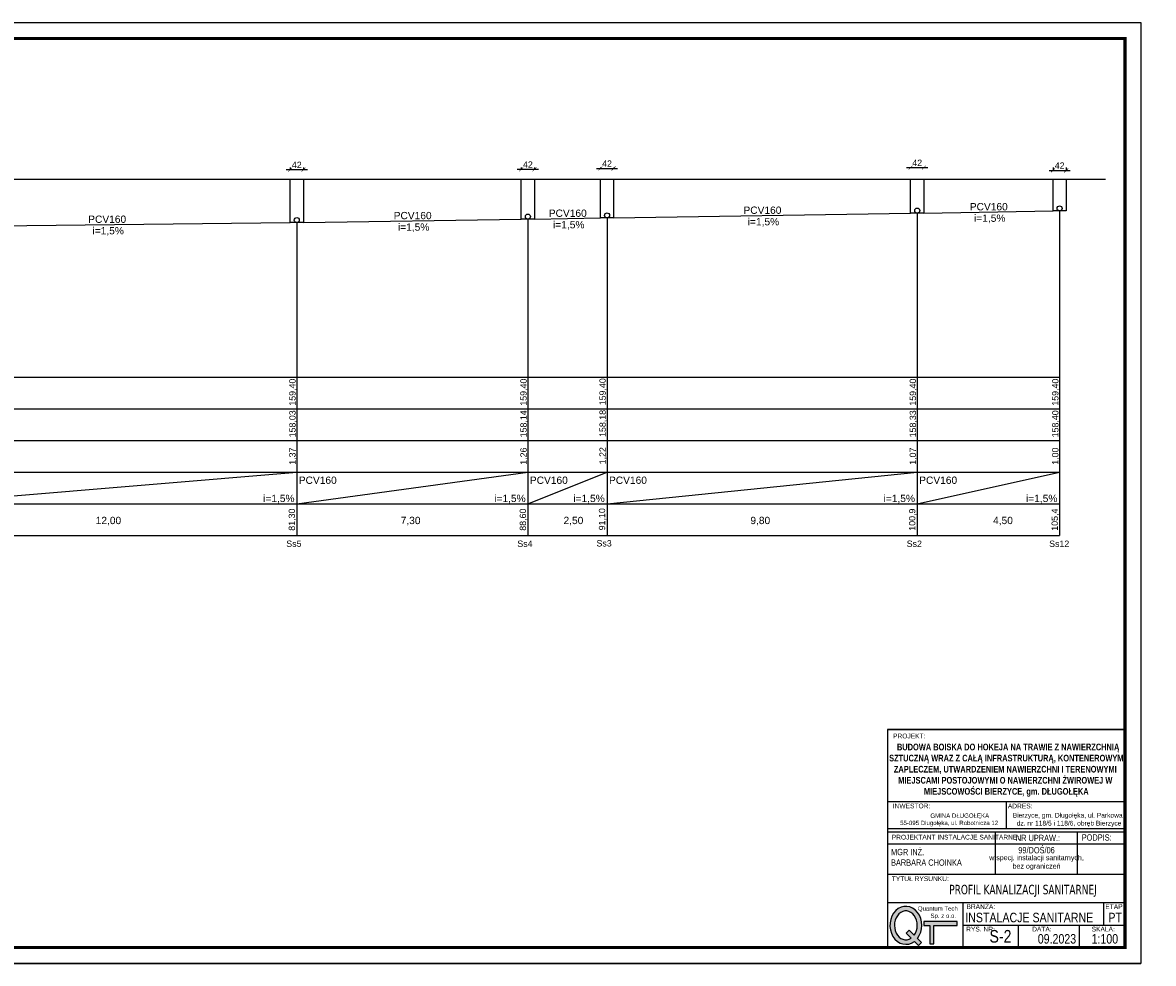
# Model space of a CAD drawing. Extents: x -118729 to -53705, y 33529 to 45095.
# Tile 8 of 83: x -92967 to -89395, y 40985 to 43955. Entities that reach past the tile are written whole.
import ezdxf

# ---------------------------------------------------------------- set-up
doc = ezdxf.new("R2010")
doc.units = 0
doc.header["$LTSCALE"] = 10
doc.header["$MEASUREMENT"] = 0
doc.header["$PDMODE"] = 34
doc.header["$PDSIZE"] = 5
doc.linetypes.add('CONTINOUS', pattern=[0])
doc.layers.get('0').update_dxf_attribs({"color": 9, "linetype": 'CONTINUOUS'})
doc.layers.get('DEFPOINTS').update_dxf_attribs({"color": 9, "linetype": 'CONTINUOUS'})
doc.layers.add('s_kanaliza', color=210, linetype='CONTINUOUS')
doc.layers.add('S_kanalizacja', color=210, linetype='CONTINUOUS')
doc.styles.add('PS-opis-bg', font='txt', dxfattribs={"width": 0.8})
doc.styles.add('ROMANS', font='arial.ttf', dxfattribs={"height": 20})
doc.dimstyles.new('1-100-_1', dxfattribs={"dimscale": 0.5, "dimtxt": 18, "dimasz": 25, "dimexe": 0, "dimexo": 75, "dimgap": 10, "dimtad": 1, "dimdec": 1, "dimrnd": 0.5, "dimdsep": 46, "dimtxsty": 'ROMANS', "dimblk": 'ARCHTICK', "dimcen": -0.09, "dimdle": 25, "dimclrd": 256, "dimclre": 256, "dimclrt": 6, "dimadec": 1, "dimazin": 0, "dimtfac": 1, "dimtdec": 1, "dimtofl": 0, "dimtmove": 2, "dimatfit": 3, "dimldrblk": 'ARCHTICK', "dimfxl": 0, "dimtolj": 1, "dimarcsym": 0})

# ---------------------------------------------------------------- blocks, each defined once
blk = doc.blocks.new('_ARCHTICK')
at = {"color": 0, "linetype": 'ByBlock', "const_width": 0.15}
blk.add_lwpolyline([(-0.5, -0.5), (0.5, 0.5)], dxfattribs=at)
blk = doc.blocks.new('*D140')
at = {"layer": 'DEFPOINTS', "color": 0, "linetype": 'CONTINOUS', "ltscale": 3}
for p in [(-92079.7, 43490.8), (-92121.7, 43460.4), (-92079.7, 43460.4)]:
    blk.add_point(p, dxfattribs=at)
at = {"layer": 's_kanaliza', "color": 7, "linetype": 'CONTINOUS', "lineweight": -2, "ltscale": 3}
for p, q in [((-92134.2, 43490.8), (-92067.2, 43490.8)), ((-92121.7, 43497.9), (-92121.7, 43490.8)), ((-92079.7, 43497.9), (-92079.7, 43490.8))]:
    blk.add_line(p, q, dxfattribs=at)
at = {"layer": 's_kanaliza', "color": 7, "linetype": 'CONTINOUS', "lineweight": -2, "ltscale": 3, "xscale": 12.5, "yscale": 12.5, "zscale": 12.5, "rotation": 180}
blk.add_blockref('_ARCHTICK', (-92121.7, 43490.8), dxfattribs=at)
at = {"layer": 's_kanaliza', "color": 7, "linetype": 'CONTINOUS', "lineweight": -2, "ltscale": 3, "xscale": 12.5, "yscale": 12.5, "zscale": 12.5}
blk.add_blockref('_ARCHTICK', (-92079.7, 43490.8), dxfattribs=at)
at = {"layer": 's_kanaliza', "color": 7, "linetype": 'CONTINOUS', "ltscale": 3, "insert": (-92100.7, 43505.9), "char_height": 20, "attachment_point": 5, "style": 'ROMANS'}
blk.add_mtext('\\A1;42', dxfattribs=at)
blk = doc.blocks.new('*D141')
at = {"layer": 'DEFPOINTS', "color": 0, "linetype": 'CONTINOUS', "ltscale": 3}
for p in [(-91349.7, 43491.8), (-91391.7, 43460.4), (-91349.7, 43460.4)]:
    blk.add_point(p, dxfattribs=at)
at = {"layer": 's_kanaliza', "color": 7, "linetype": 'CONTINOUS', "lineweight": -2, "ltscale": 3}
for p, q in [((-91404.2, 43491.8), (-91337.2, 43491.8)), ((-91391.7, 43497.9), (-91391.7, 43491.8)), ((-91349.7, 43497.9), (-91349.7, 43491.8))]:
    blk.add_line(p, q, dxfattribs=at)
at = {"layer": 's_kanaliza', "color": 7, "linetype": 'CONTINOUS', "lineweight": -2, "ltscale": 3, "xscale": 12.5, "yscale": 12.5, "zscale": 12.5, "rotation": 180}
blk.add_blockref('_ARCHTICK', (-91391.7, 43491.8), dxfattribs=at)
at = {"layer": 's_kanaliza', "color": 7, "linetype": 'CONTINOUS', "lineweight": -2, "ltscale": 3, "xscale": 12.5, "yscale": 12.5, "zscale": 12.5}
blk.add_blockref('_ARCHTICK', (-91349.7, 43491.8), dxfattribs=at)
at = {"layer": 's_kanaliza', "color": 7, "linetype": 'CONTINOUS', "ltscale": 3, "insert": (-91370.7, 43506.8), "char_height": 20, "attachment_point": 5, "style": 'ROMANS'}
blk.add_mtext('\\A1;42', dxfattribs=at)
blk = doc.blocks.new('*D142')
at = {"layer": 'DEFPOINTS', "color": 0, "linetype": 'CONTINOUS', "ltscale": 3}
for p in [(-91099.7, 43494.7), (-91141.7, 43460.4), (-91099.7, 43460.4)]:
    blk.add_point(p, dxfattribs=at)
at = {"layer": 's_kanaliza', "color": 7, "linetype": 'CONTINOUS', "lineweight": -2, "ltscale": 3}
for p, q in [((-91154.2, 43494.7), (-91087.2, 43494.7)), ((-91141.7, 43497.9), (-91141.7, 43494.7)), ((-91099.7, 43497.9), (-91099.7, 43494.7))]:
    blk.add_line(p, q, dxfattribs=at)
at = {"layer": 's_kanaliza', "color": 7, "linetype": 'CONTINOUS', "lineweight": -2, "ltscale": 3, "xscale": 12.5, "yscale": 12.5, "zscale": 12.5, "rotation": 180}
blk.add_blockref('_ARCHTICK', (-91141.7, 43494.7), dxfattribs=at)
at = {"layer": 's_kanaliza', "color": 7, "linetype": 'CONTINOUS', "lineweight": -2, "ltscale": 3, "xscale": 12.5, "yscale": 12.5, "zscale": 12.5}
blk.add_blockref('_ARCHTICK', (-91099.7, 43494.7), dxfattribs=at)
at = {"layer": 's_kanaliza', "color": 7, "linetype": 'CONTINOUS', "ltscale": 3, "insert": (-91120.7, 43509.7), "char_height": 20, "attachment_point": 5, "style": 'ROMANS'}
blk.add_mtext('\\A1;42', dxfattribs=at)
blk = doc.blocks.new('*D143')
at = {"layer": 'DEFPOINTS', "color": 0, "linetype": 'CONTINOUS', "ltscale": 3}
for p in [(-90119.7, 43497.4), (-90161.7, 43460.4), (-90119.7, 43460.4)]:
    blk.add_point(p, dxfattribs=at)
at = {"layer": 's_kanaliza', "color": 7, "linetype": 'CONTINOUS', "lineweight": -2, "ltscale": 3}
for p, q in [((-90174.2, 43497.4), (-90107.2, 43497.4)), ((-90161.7, 43497.9), (-90161.7, 43497.4)), ((-90119.7, 43497.9), (-90119.7, 43497.4))]:
    blk.add_line(p, q, dxfattribs=at)
at = {"layer": 's_kanaliza', "color": 7, "linetype": 'CONTINOUS', "lineweight": -2, "ltscale": 3, "xscale": 12.5, "yscale": 12.5, "zscale": 12.5, "rotation": 180}
blk.add_blockref('_ARCHTICK', (-90161.7, 43497.4), dxfattribs=at)
at = {"layer": 's_kanaliza', "color": 7, "linetype": 'CONTINOUS', "lineweight": -2, "ltscale": 3, "xscale": 12.5, "yscale": 12.5, "zscale": 12.5}
blk.add_blockref('_ARCHTICK', (-90119.7, 43497.4), dxfattribs=at)
at = {"layer": 's_kanaliza', "color": 7, "linetype": 'CONTINOUS', "ltscale": 3, "insert": (-90140.7, 43512.5), "char_height": 20, "attachment_point": 5, "style": 'ROMANS'}
blk.add_mtext('\\A1;42', dxfattribs=at)
blk = doc.blocks.new('*D144')
at = {"layer": 'DEFPOINTS', "color": 0, "linetype": 'CONTINOUS', "ltscale": 3}
for p in [(-89669.7, 43488.5), (-89711.7, 43460.4), (-89669.7, 43460.4)]:
    blk.add_point(p, dxfattribs=at)
at = {"layer": 's_kanaliza', "color": 7, "linetype": 'CONTINOUS', "lineweight": -2, "ltscale": 3}
for p, q in [((-89724.2, 43488.5), (-89657.2, 43488.5)), ((-89711.7, 43497.9), (-89711.7, 43488.5)), ((-89669.7, 43497.9), (-89669.7, 43488.5))]:
    blk.add_line(p, q, dxfattribs=at)
at = {"layer": 's_kanaliza', "color": 7, "linetype": 'CONTINOUS', "lineweight": -2, "ltscale": 3, "xscale": 12.5, "yscale": 12.5, "zscale": 12.5, "rotation": 180}
blk.add_blockref('_ARCHTICK', (-89711.7, 43488.5), dxfattribs=at)
at = {"layer": 's_kanaliza', "color": 7, "linetype": 'CONTINOUS', "lineweight": -2, "ltscale": 3, "xscale": 12.5, "yscale": 12.5, "zscale": 12.5}
blk.add_blockref('_ARCHTICK', (-89669.7, 43488.5), dxfattribs=at)
at = {"layer": 's_kanaliza', "color": 7, "linetype": 'CONTINOUS', "ltscale": 3, "insert": (-89690.7, 43503.5), "char_height": 20, "attachment_point": 5, "style": 'ROMANS'}
blk.add_mtext('\\A1;42', dxfattribs=at)
blk = doc.blocks.new('zw$C8BF')
h = blk.add_hatch(color=256)
edge = h.paths.add_edge_path()
edge.add_line((6.45, 1.06), (7.51, 0))
edge.add_line((7.51, 0), (8.29, 0.78))
edge.add_line((8.29, 0.78), (7.24, 1.83))
edge.add_ellipse((4.2, 5.28), major_axis=(0, 5), ratio=0.84, start_angle=226.3587, end_angle=572.4392)
edge = h.paths.add_edge_path(flags=16)
edge.add_line((4.26, 3.25), (5.6, 1.92))
edge.add_ellipse((4.2, 5.28), major_axis=(0, -3.8), ratio=0.789474, start_angle=-313.1631, end_angle=27.7397, ccw=False)
edge.add_line((6.39, 2.68), (5.04, 4.03))
edge.add_line((5.04, 4.03), (4.26, 3.25))
blk.add_hatch(color=256).paths.add_polyline_path([(8.92, 6.29), (8.92, 5.23), (10.55, 5.23), (10.55, 0.42), (11.6, 0.42), (11.6, 5.23), (17.67, 5.23), (17.67, 6.29)])
for points in [[(11.6, 5.23), (17.67, 5.23), (17.67, 6.29), (8.92, 6.29), (8.92, 5.23), (10.55, 5.23)], [(6.39, 2.68), (5.04, 4.03), (4.26, 3.25), (5.6, 1.92)], [(10.55, 5.23), (10.55, 0.42), (11.6, 0.42), (11.6, 5.23)], [(6.45, 1.06), (7.51, 0), (8.29, 0.78), (7.24, 1.83)]]:
    blk.add_lwpolyline(points)
for major_axis, ratio, start_param, end_param in [((0, 5), 0.84, 3.950705, 9.990949), ((0, 3.8), 0.789474, 3.95905, 9.908927)]:
    blk.add_ellipse((4.2, 5.28), major_axis=major_axis, ratio=ratio, start_param=start_param, end_param=end_param)
at = {"insert": (6.89, 10.28), "char_height": 1.15, "width": 10.7802, "attachment_point": 1}
blk.add_mtext('{\\f@MS UI Gothic|b0|i0|c238|p34;\\W1.11329; }{\\f@MS UI Gothic|b0|i0|c238|p34;Quantum Tech }\\P{\\f@MS UI Gothic|b0|i0|c238|p34;\\W8.89534; }{\\f@MS UI Gothic|b0|i0|c238|p34;Sp. z o.o.}', dxfattribs=at)

msp = doc.modelspace()

# ---------------------------------------------------------------- linework, layer by layer
for p, q in [((-89434.24, 43954.93), (-89434.24, 40984.93)), ((-90234.24, 41723.47), (-89484.24, 41723.47)), ((-89484.24, 41723.47), (-90234.24, 41723.47)), ((-90234.24, 41723.47), (-90234.24, 41034.93)), ((-89484.24, 41034.93), (-89484.24, 41723.47)), ((-90234.24, 41496.18), (-89484.24, 41496.18)), ((-89859.24, 41496.18), (-89859.24, 41410.52)), ((-90234.24, 41410.52), (-89484.24, 41410.52)), ((-90234.24, 41400.52), (-89484.24, 41400.52)), ((-90234.24, 41400.52), (-89484.24, 41400.52)), ((-90234.24, 41400.52), (-89484.24, 41400.52)), ((-90234.24, 41400.52), (-89484.24, 41400.52)), ((-90234.24, 41400.52), (-89484.24, 41400.52)), ((-90234.24, 41400.52), (-89484.24, 41400.52)), ((-90234.24, 41400.52), (-89484.24, 41400.52)), ((-90234.24, 41400.52), (-89484.24, 41400.52)), ((-90234.24, 41400.52), (-89484.24, 41400.52)), ((-90234.24, 41400.52), (-89484.24, 41400.52)), ((-89893.43, 41400.52), (-89893.43, 41400.52)), ((-89893.43, 41266.68), (-89893.43, 41400.52)), ((-89634.16, 41400.52), (-89634.16, 41400.52)), ((-89634.16, 41266.68), (-89634.16, 41400.52)), ((-90234.24, 41362.42), (-89484.24, 41362.42)), ((-90234.24, 41266.68), (-89484.24, 41266.68)), ((-90234.24, 41266.68), (-89484.24, 41266.68)), ((-90234.24, 41266.68), (-89484.24, 41266.68)), ((-90234.24, 41266.68), (-89484.24, 41266.68)), ((-90234.24, 41266.68), (-89484.24, 41266.68)), ((-90234.24, 41266.68), (-89484.24, 41266.68)), ((-90234.24, 41266.68), (-89484.24, 41266.68)), ((-90234.24, 41266.68), (-89484.24, 41266.68)), ((-90234.24, 41266.68), (-89484.24, 41266.68)), ((-90234.24, 41266.68), (-89484.24, 41266.68)), ((-90234.24, 41266.68), (-89484.24, 41266.68)), ((-90234.24, 41266.68), (-89484.24, 41266.68)), ((-90234.24, 41266.68), (-89484.24, 41266.68)), ((-90234.24, 41266.68), (-89484.24, 41266.68)), ((-90234.24, 41266.68), (-89484.24, 41266.68)), ((-90234.24, 41266.68), (-89484.24, 41266.68)), ((-90234.24, 41266.68), (-89484.24, 41266.68)), ((-90234.24, 41266.68), (-89484.24, 41266.68)), ((-90234.24, 41266.68), (-89484.24, 41266.68)), ((-89893.43, 41266.68), (-89893.43, 41266.68)), ((-89634.16, 41266.68), (-89634.16, 41266.68)), ((-90234.24, 41176.68), (-89484.24, 41176.68)), ((-90234.24, 41176.68), (-89484.24, 41176.68)), ((-90234.24, 41176.68), (-89484.24, 41176.68)), ((-89996.05, 41034.93), (-89996.05, 41176.68)), ((-89551.67, 41105.8), (-89551.67, 41176.68)), ((-89996.05, 41105.8), (-89484.24, 41105.8)), ((-89821, 41034.93), (-89821, 41105.8)), ((-89628.54, 41034.93), (-89628.54, 41105.8)), ((-90234.24, 41034.93), (-89484.24, 41034.93)), ((-90234.24, 41034.93), (-89484.24, 41034.93)), ((-90234.24, 41034.93), (-89484.24, 41034.93)), ((-90234.24, 41034.93), (-89484.24, 41034.93)), ((-90234.24, 41034.93), (-89484.24, 41034.93)), ((-90234.24, 41034.93), (-89484.24, 41034.93)), ((-89434.24, 40984.93), (-99826.62, 40984.93)), ((-99826.62, 40984.93), (-89434.24, 40984.93))]:
    msp.add_line(p, q)
at = {"const_width": 10}
msp.add_lwpolyline([(-89484.24, 41034.93), (-99726.62, 41034.93), (-99726.62, 43904.93), (-89484.24, 43904.93)], close=True, dxfattribs=at)
at = {"layer": 's_kanaliza', "color": 7, "ltscale": 4}
msp.add_line((-99826.62, 43954.93), (-89434.24, 43954.93), dxfattribs=at)
at = {"layer": 's_kanaliza', "color": 7, "linetype": 'CONTINOUS', "ltscale": 3}
for p, q in [((-96529.29, 43460.44), (-89545.94, 43460.44)), ((-91370.74, 43334.44), (-91370.74, 42335.77)), ((-91120.74, 43338.44), (-91120.74, 42335.77)), ((-90140.74, 43353.44), (-90140.74, 42335.77)), ((-89690.74, 43360.44), (-89690.74, 42335.77)), ((-92100.74, 43323.44), (-92100.74, 42335.77)), ((-93300.74, 42435.77), (-92100.74, 42535.77)), ((-92100.74, 42435.77), (-91370.74, 42535.77)), ((-91370.74, 42435.77), (-91120.74, 42535.77)), ((-91120.74, 42435.77), (-90140.74, 42535.77)), ((-90140.74, 42435.77), (-89690.74, 42535.77))]:
    msp.add_line(p, q, dxfattribs=at)
at = {"layer": 's_kanaliza', "color": 6, "linetype": 'CONTINOUS', "ltscale": 3}
for p, q in [((-92079.74, 43323.44), (-91391.74, 43334.44)), ((-91349.74, 43334.44), (-91141.74, 43338.44)), ((-91099.74, 43338.44), (-90161.74, 43353.44)), ((-90119.74, 43353.44), (-89711.74, 43360.44)), ((-93279.74, 43311.44), (-92121.74, 43323.44))]:
    msp.add_line(p, q, dxfattribs=at)
for points in [[(-92121.74, 43460.44), (-92079.74, 43460.44), (-92079.74, 43323.44), (-92121.74, 43323.44)], [(-91391.74, 43460.44), (-91349.74, 43460.44), (-91349.74, 43334.44), (-91391.74, 43334.44)], [(-91141.74, 43460.44), (-91099.74, 43460.44), (-91099.74, 43338.44), (-91141.74, 43338.44)], [(-90161.74, 43460.44), (-90119.74, 43460.44), (-90119.74, 43353.44), (-90161.74, 43353.44)], [(-89711.74, 43460.44), (-89669.74, 43460.44), (-89669.74, 43360.44), (-89711.74, 43360.44)]]:
    msp.add_lwpolyline(points, close=True, dxfattribs=at)
for centre in [(-90140.74, 43361.44), (-89690.74, 43368.44), (-92100.74, 43331.44), (-91370.74, 43342.44), (-91120.74, 43346.44)]:
    msp.add_circle(centre, 8, dxfattribs=at)
at = {"layer": 'S_kanalizacja', "color": 7, "linetype": 'Continuous'}
for p, q in [((-96529.29, 42835.77), (-89690.74, 42835.77)), ((-96529.29, 42735.77), (-89690.74, 42735.77)), ((-96529.29, 42635.77), (-89690.74, 42635.77)), ((-96529.29, 42535.77), (-89690.74, 42535.77)), ((-96529.29, 42435.77), (-89690.74, 42435.77)), ((-96529.29, 42335.77), (-89690.74, 42335.77))]:
    msp.add_line(p, q, dxfattribs=at)

# ---------------------------------------------------------------- block references
at = {"xscale": 12, "yscale": 12, "zscale": 12}
msp.add_blockref('zw$C8BF', (-90227.03, 41041.74), dxfattribs=at)

# ---------------------------------------------------------------- texts
at = {"style": 'PS-opis-bg'}
for s, insert, char_height, width, attachment_point in [('{\\fArial|b1|i0|c128|p34;\\W2.57821; }{\\fArial|b1|i0|c128|p34;\\H1.16667x;BUDOWA BOISKA DO HOKEJA NA TRAWIE Z NAWIERZCHNIĄ }{\\fArial|b1|i0|c128|p34;\\W2.57821; }{\\fArial|b1|i0|c128|p34;\\H1.16667x;SZTUCZNĄ WRAZ Z CAŁĄ INFRASTRUKTURĄ, KONTENEROWYM }{\\fArial|b1|i0|c128|p34;\\W2.57821; }{\\fArial|b1|i0|c128|p34;\\H1.16667x;ZAPLECZEM, UTWARDZENIEM NAWIERZCHNI I TERENOWYMI }{\\fArial|b1|i0|c128|p34;\\W2.57821; }{\\fArial|b1|i0|c128|p34;\\H1.16667x;MIEJSCAMI POSTOJOWYMI O NAWIERZCHNI ŻWIROWEJ W }{\\fArial|b1|i0|c128|p34;\\W2.57821; }{\\fArial|b1|i0|c128|p34;\\H1.16667x;MIEJSCOWOŚCI BIERZYCE, gm. DŁUGOŁĘKA}', (-89859.24, 41594.76), 18, 750, 5), ('{\\fArial|b0|i0|c238|p34;PROJEKT:}', (-90217.09, 41710.25), 15, 303.3629, 1), ('{\\fArial|b0|i0|c238|p34;INWESTOR:\\P}', (-90218.07, 41489.47), 15, 303.3629, 1), ('{\\fArial|b0|i0|c238|p34;ADRES:}', (-89854.43, 41489.25), 15, 303.3629, 1), ('{\\fArial|b0|i0|c238|p34;PROJEKTANT INSTALACJE SANITARNE:}', (-90221.11, 41390.91), 15, 342.5322, 1), ('{\\fArial|b0|i0|c238|p34;NR UPRAW.:}', (-89829.05, 41390.91), 20, 166.5345, 1), ('{\\fArial|b0|i0|c238|p34;PODPIS:}', (-89620.83, 41392.31), 20, 166.5345, 1), ('{\\fArial|b0|i0|c238|p34;MGR INŻ. \\PBARBARA CHOINKA}', (-90223.41, 41346.42), 20, 659.9086, 1), ('{\\fArial|b0|i0|c238|p34;w specj. instalacji sanitarnych, }{\\fArial|b0|i0|c238|p34;bez ograniczeń}', (-89763.8, 41302.93), 16, 259.2699, 5), ('{\\fArial|b0|i0|c238|p34;99/DOŚ/06}', (-89763.8, 41342.16), 20, 259.2699, 5), ('{\\fArial|b0|i0|c238|p34;TYTUŁ RYSUNKU:}', (-90221.11, 41259.77), 15, 303.3629, 1), ('{\\fTahoma|b0|i0|c238|p34;PROFIL KANALIZACJI SANITARNEJ}', (-90039.57, 41233.02), 30, 892.1281, 1), ('{\\fArial|b0|i0|c238|p34;BRANŻA:}', (-89985.13, 41171.47), 15, 140.791, 1), ('{\\fArial|b0|i0|c238|p34;ETAP:}', (-89546.56, 41171.47), 15, 55.8302, 1), ('{\\fArial|b0|i0|c238|p34;INSTALACJE SANITARNE}', (-89988.9, 41144.74), 30, 437.225, 1), ('{\\fArial|b0|i0|c238|p34;PT}', (-89536.85, 41144.74), 30, 291.2258, 1), ('{\\fArial|b0|i0|c238|p34;RYS. NR:}', (-89986.08, 41100.6), 15, 140.791, 1), ('{\\fArial|b0|i0|c238|p34;S-2}', (-89877.8, 41070.05), 40, 111.0738, 5), ('{\\fArial|b0|i0|c238|p34;DATA:}', (-89777.68, 41100.6), 15, 78.879, 1), ('{\\fArial|b0|i0|c238|p34;SKALA:}', (-89589.81, 41100.6), 15, 78.879, 1), ('{\\fArial|b0|i0|c238|p34;09.2023}', (-89759.88, 41077.38), 30, 122.7148, 1), ('{\\fArial|b0|i0|c238|p34;1:100}', (-89589.95, 41077.38), 30, 122.7148, 1)]:
    msp.add_mtext(s, dxfattribs=dict(at, insert=insert, char_height=char_height, width=width, attachment_point=attachment_point))
at = {"char_height": 15, "width": 375, "attachment_point": 5}
for s, insert in [('{\\fArial|b0|i0|c238|p34;\\W6.91947;  }{\\A1;\\fArial|b0|i0|c238|p34;\\H0.91667x;GMINA DŁUGOŁĘKA}\\P{\\fArial|b0|i0|c238|p34;\\W2.34509; }{\\A1;\\fArial|b0|i0|c238|p34;\\H0.91667x;55-095 Długołęka, ul. Robotnicza 12}', (-90046.74, 41437.74)), ('{\\fArial|b0|i0|c238|p34;\\W2.17542; }{\\fArial|b0|i0|c238|p34;Bierzyce, gm. Długołęka, ul. Parkowa}\\P{\\fArial|b0|i0|c238|p34;\\W3.63939; }{\\A1;\\fArial|b0|i0|c238|p34;dz. nr 118/5 i 118/6, obręb Bierzyce}', (-89671.74, 41437.74))]:
    msp.add_mtext(s, dxfattribs=dict(at, insert=insert))
at = {"layer": 'S_kanalizacja', "color": 7, "linetype": 'Continuous', "style": 'ROMANS'}
for s, height, p in [('PCV160', 23.04, (-90689.65, 43351.28)), ('PCV160', 23.04, (-89974.65, 43362.28)), ('PCV160', 23.04, (-92759.65, 43322.78)), ('PCV160', 23.04, (-91794.65, 43334.28)), ('PCV160', 23.04, (-91304.65, 43341.78)), ('i=1,5%%%', 23.04, (-90676.19, 43315.04)), ('i=1,5%%%', 23.04, (-89961.19, 43326.04)), ('i=1,5%%%', 23.04, (-92746.19, 43286.54)), ('i=1,5%%%', 23.04, (-91781.19, 43298.04)), ('i=1,5%%%', 23.04, (-91291.19, 43305.54)), ('PCV160', 23.04, (-92094.43, 42498.77)), ('PCV160', 23.04, (-91364.43, 42498.77)), ('PCV160', 23.04, (-91114.43, 42498.77)), ('PCV160', 23.04, (-90134.43, 42498.77)), ('PCV160', 23.04, (-90134.43, 42498.77)), ('i=1,5%%%', 23.04, (-92207.09, 42441.36)), ('i=1,5%%%', 23.04, (-91477.09, 42441.36)), ('i=1,5%%%', 23.04, (-91227.09, 42441.36)), ('i=1,5%%%', 23.04, (-90247.09, 42441.36)), ('i=1,5%%%', 23.04, (-89797.09, 42441.36)), ('12,00', 23.04, (-92736.07, 42371.74)), ('7,30', 23.04, (-91772.53, 42371.74)), ('2,50', 23.04, (-91258.16, 42371.74)), ('9,80', 23.04, (-90667.85, 42371.74)), ('4,50', 23.04, (-89901.18, 42371.74)), ('Ss5', 20, (-92133.98, 42299.77)), ('Ss4', 20, (-91403.98, 42299.77)), ('Ss3', 20, (-91153.98, 42301.1)), ('Ss2', 20, (-90173.98, 42299.77)), ('Ss12', 20, (-89723.98, 42299.77))]:
    msp.add_text(s, height=height, dxfattribs=at).set_placement(p)
for s, p in [('159,40', (-92104.56, 42745.52)), ('159,40', (-91374.56, 42745.52)), ('159,40', (-91124.56, 42746.86)), ('159,40', (-90144.56, 42745.52)), ('159,40', (-89694.56, 42745.52)), ('158,03', (-92104.56, 42645.52)), ('158,14', (-91374.56, 42645.52)), ('158,18', (-91124.56, 42646.86)), ('158,33', (-90144.56, 42645.52)), ('158,40', (-89694.56, 42645.52)), ('1,37', (-92104.56, 42559.01)), ('1,26', (-91374.56, 42559.01)), ('1,22', (-91124.56, 42560.34)), ('1,07', (-90144.56, 42559.01)), ('1,00', (-89694.56, 42559.01)), ('81,30', (-92106.5, 42350.76)), ('88,60', (-91376.5, 42350.76)), ('91,10', (-91126.5, 42352.09)), ('100,9', (-90146.5, 42350.76)), ('105,4', (-89696.5, 42350.76))]:
    msp.add_text(s, height=20, rotation=90, dxfattribs=at).set_placement(p)

# ---------------------------------------------------------------- dimensions: what is measured, and where the dimension line sits
at = {"layer": 's_kanaliza', "color": 7, "linetype": 'CONTINOUS', "ltscale": 3}
for p1, p2, distance, picture, middle in [((-92121.74, 43460.44), (-92079.74, 43460.44), 30.39, '*D140', (-92100.74, 43505.87)), ((-91391.74, 43460.44), (-91349.74, 43460.44), 31.35, '*D141', (-91370.74, 43506.83)), ((-91141.74, 43460.44), (-91099.74, 43460.44), 34.22, '*D142', (-91120.74, 43509.7)), ((-90161.74, 43460.44), (-90119.74, 43460.44), 36.99, '*D143', (-90140.74, 43512.48)), ((-89711.74, 43460.44), (-89669.74, 43460.44), 28.02, '*D144', (-89690.74, 43503.51))]:
    dim = msp.add_aligned_dim(p1=p1, p2=p2, distance=distance, dimstyle='1-100-_1', override={"dimtxsty": 'ROMANS', "dimclrd": 7, "dimclre": 7, "dimclrt": 7, "dimldrblk": 'ARCHTICK'}, dxfattribs=at)
    dim.commit()
    dim.dimension.update_dxf_attribs({"geometry": picture, "text_midpoint": middle})

doc.saveas('drawing.dxf')
